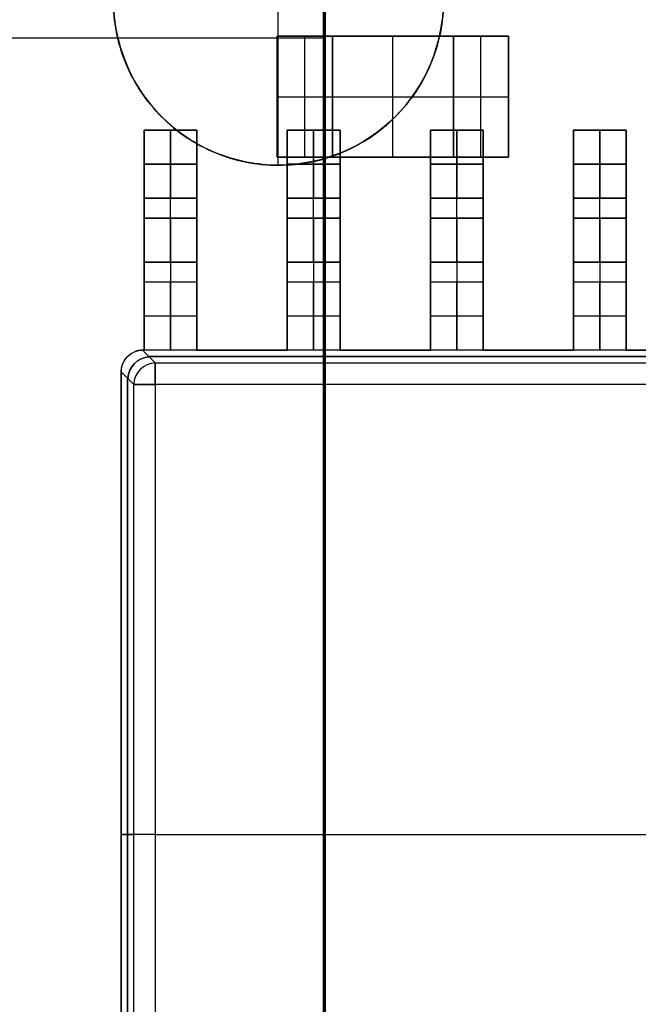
# Model space of a CAD drawing. Header units: millimetres. Extents: x -68 to 68, y -70 to 54.
# Tile 18 of 83: x -52.18 to -49.37, y -32.44 to -27.97. Entities that reach past the tile are written whole.
import ezdxf

# ---------------------------------------------------------------- set-up
doc = ezdxf.new("R2010")
doc.units = ezdxf.units.MM
doc.layers.add('Layer 01', color=7, linetype='Continuous', true_color=0x000000)

# ---------------------------------------------------------------- blocks, each defined once
blk = doc.blocks.new('Extruded-12.step')
at = {"layer": 'Layer 01', "color": 9, "true_color": 0xc0c0c0}
for p, q in [((-0.125, -0.275, 0.275), (-0.125, 0.275, 0.275)), ((-0.125, 0.275, 0.275), (0.125, 0.275, 0.275)), ((0, 0.275, 0.55), (0, 0.275)), ((0, -0.275), (0, 0.275)), ((0, -0.275, 0.55), (0, 0.275, 0.55)), ((0.125, -0.275, 0.275), (0.125, 0.275, 0.275)), ((-0.125, 0), (-0.125, 0, 0.55)), ((-0.125, 0), (0.125, 0)), ((-0.125, 0, 0.55), (0.125, 0, 0.55)), ((0.125, 0), (0.125, 0, 0.55)), ((-0.125, -0.275, 0.275), (0.125, -0.275, 0.275)), ((0, -0.275, 0.55), (0, -0.275))]:
    blk.add_line(p, q, dxfattribs=at)
for points in [[(-0.125, -0.275, 0.55), (-0.125, 0, 0.55), (-0.125, 0.275, 0.55)], [(-0.125, 0.275, 0.55), (-0.125, 0.275, 0.275), (-0.125, 0.275)], [(-0.125, 0.275), (-0.125, 0), (-0.125, -0.275)], [(-0.125, 0.275, 0.55), (0, 0.275, 0.55), (0.125, 0.275, 0.55)], [(0.125, 0.275), (0, 0.275), (-0.125, 0.275)], [(0.125, 0.275, 0.55), (0.125, 0.275, 0.275), (0.125, 0.275)], [(0.125, 0.275, 0.55), (0.125, 0, 0.55), (0.125, -0.275, 0.55)], [(0.125, -0.275), (0.125, 0), (0.125, 0.275)], [(-0.125, -0.275), (-0.125, -0.275, 0.275), (-0.125, -0.275, 0.55)], [(0.125, -0.275, 0.55), (0, -0.275, 0.55), (-0.125, -0.275, 0.55)], [(-0.125, -0.275), (0, -0.275), (0.125, -0.275)], [(0.125, -0.275, 0.55), (0.125, -0.275, 0.275), (0.125, -0.275)]]:
    blk.add_open_spline(points, degree=2, dxfattribs=at)
blk = doc.blocks.new('6272061664.step')
at = {"layer": 'Layer 01'}
blk.add_blockref('Extruded-12.step', (0, 0), dxfattribs=at)
blk = doc.blocks.new('Extruded-11.step')
at = {"layer": 'Layer 01', "color": 9, "true_color": 0xcfc9b5}
for p, q in [((-0.275, -0.275, 0.275), (-0.275, 0.275, 0.275)), ((-0.275, 0.275, 0.275), (0.275, 0.275, 0.275)), ((0, 0.275, 0.55), (0, 0.275)), ((0, -0.275), (0, 0.275)), ((0, -0.275, 0.55), (0, 0.275, 0.55)), ((0.275, -0.275, 0.275), (0.275, 0.275, 0.275)), ((-0.275, 0), (-0.275, 0, 0.55)), ((-0.275, 0), (0.275, 0)), ((-0.275, 0, 0.55), (0.275, 0, 0.55)), ((0.275, 0), (0.275, 0, 0.55)), ((-0.275, -0.275, 0.275), (0.275, -0.275, 0.275)), ((0, -0.275, 0.55), (0, -0.275))]:
    blk.add_line(p, q, dxfattribs=at)
for points in [[(-0.275, -0.275, 0.55), (-0.275, 0, 0.55), (-0.275, 0.275, 0.55)], [(-0.275, 0.275, 0.55), (-0.275, 0.275, 0.275), (-0.275, 0.275)], [(-0.275, 0.275), (-0.275, 0), (-0.275, -0.275)], [(-0.275, 0.275, 0.55), (0, 0.275, 0.55), (0.275, 0.275, 0.55)], [(0.275, 0.275), (0, 0.275), (-0.275, 0.275)], [(0.275, 0.275, 0.55), (0.275, 0.275, 0.275), (0.275, 0.275)], [(0.275, 0.275, 0.55), (0.275, 0, 0.55), (0.275, -0.275, 0.55)], [(0.275, -0.275), (0.275, 0), (0.275, 0.275)], [(-0.275, -0.275), (-0.275, -0.275, 0.275), (-0.275, -0.275, 0.55)], [(0.275, -0.275, 0.55), (0, -0.275, 0.55), (-0.275, -0.275, 0.55)], [(-0.275, -0.275), (0, -0.275), (0.275, -0.275)], [(0.275, -0.275, 0.55), (0.275, -0.275, 0.275), (0.275, -0.275)]]:
    blk.add_open_spline(points, degree=2, dxfattribs=at)
blk = doc.blocks.new('6272061424.step')
at = {"layer": 'Layer 01'}
blk.add_blockref('Extruded-11.step', (0, 0), dxfattribs=at)
blk = doc.blocks.new('C206.step')
at = {"layer": 'Layer 01'}
for name, p in [('6272061664.step', (9.12, -48.3187, -2.1514)), ('6272061424.step', (9.52, -48.3187, -2.1514)), ('6272061664.step', (9.92, -48.3187, -2.1514))]:
    blk.add_blockref(name, p, dxfattribs=at)
blk = doc.blocks.new('TSSOP-16.step')
at = {"layer": 'Layer 01', "color": 7, "true_color": 0xffffff}
for p, q in [((-2.395, 3.2, 0.1), (-2.155, 3.2, 0.1)), ((-2.275, 3.2, 0.2), (-2.275, 3.2)), ((-2.275, 3.2), (-2.275, 2.89)), ((-2.275, 2.89, 0.2), (-2.275, 3.2, 0.2)), ((-1.745, 3.2, 0.1), (-1.505, 3.2, 0.1)), ((-1.625, 3.2, 0.2), (-1.625, 3.2)), ((-1.625, 3.2), (-1.625, 2.89)), ((-1.625, 2.89, 0.2), (-1.625, 3.2, 0.2)), ((-1.095, 3.2, 0.1), (-0.855, 3.2, 0.1)), ((-0.975, 3.2, 0.2), (-0.975, 3.2)), ((-0.975, 3.2), (-0.975, 2.89)), ((-0.975, 2.89, 0.2), (-0.975, 3.2, 0.2)), ((-0.445, 3.2, 0.1), (-0.205, 3.2, 0.1)), ((-0.325, 3.2, 0.2), (-0.325, 3.2)), ((-0.325, 3.2), (-0.325, 2.89)), ((-0.325, 2.89, 0.2), (-0.325, 3.2, 0.2)), ((-2.155, 3.045), (-2.395, 3.045)), ((-2.395, 3.045, 0.2), (-2.155, 3.045, 0.2)), ((-1.505, 3.045), (-1.745, 3.045)), ((-1.745, 3.045, 0.2), (-1.505, 3.045, 0.2)), ((-0.855, 3.045), (-1.095, 3.045)), ((-1.095, 3.045, 0.2), (-0.855, 3.045, 0.2)), ((-0.205, 3.045), (-0.445, 3.045)), ((-0.445, 3.045, 0.2), (-0.205, 3.045, 0.2)), ((-2.395, 2.6, 0.325), (-2.395, 2.8, 0.325)), ((-2.395, 2.8, 0.325), (-2.155, 2.8, 0.325)), ((-2.275, 2.8, 0.36), (-2.275, 2.8, 0.29)), ((-2.155, 2.6, 0.325), (-2.155, 2.8, 0.325)), ((-1.745, 2.6, 0.325), (-1.745, 2.8, 0.325)), ((-1.745, 2.8, 0.325), (-1.505, 2.8, 0.325)), ((-1.625, 2.8, 0.36), (-1.625, 2.8, 0.29)), ((-1.505, 2.6, 0.325), (-1.505, 2.8, 0.325)), ((-1.095, 2.6, 0.325), (-1.095, 2.8, 0.325)), ((-1.095, 2.8, 0.325), (-0.855, 2.8, 0.325)), ((-0.975, 2.8, 0.36), (-0.975, 2.8, 0.29)), ((-0.855, 2.6, 0.325), (-0.855, 2.8, 0.325)), ((-0.445, 2.6, 0.325), (-0.445, 2.8, 0.325)), ((-0.445, 2.8, 0.325), (-0.205, 2.8, 0.325)), ((-0.325, 2.8, 0.36), (-0.325, 2.8, 0.29)), ((-0.205, 2.6, 0.325), (-0.205, 2.8, 0.325)), ((-2.395, 2.7, 0.0709), (-2.395, 2.7, 0.5791)), ((-2.155, 2.7, 0.0709), (-2.155, 2.7, 0.5791)), ((-1.745, 2.7, 0.0709), (-1.745, 2.7, 0.5791)), ((-1.505, 2.7, 0.0709), (-1.505, 2.7, 0.5791)), ((-1.095, 2.7, 0.0709), (-1.095, 2.7, 0.5791)), ((-0.855, 2.7, 0.0709), (-0.855, 2.7, 0.5791)), ((-0.445, 2.7, 0.0709), (-0.445, 2.7, 0.5791)), ((-0.205, 2.7, 0.0709), (-0.205, 2.7, 0.5791)), ((-2.395, 2.6, 0.325), (-2.155, 2.6, 0.325)), ((-2.275, 2.6, 0.36), (-2.275, 2.6, 0.29)), ((-1.745, 2.6, 0.325), (-1.505, 2.6, 0.325)), ((-1.625, 2.6, 0.36), (-1.625, 2.6, 0.29)), ((-1.095, 2.6, 0.325), (-0.855, 2.6, 0.325)), ((-0.975, 2.6, 0.36), (-0.975, 2.6, 0.29)), ((-0.445, 2.6, 0.325), (-0.205, 2.6, 0.325)), ((-0.325, 2.6, 0.36), (-0.325, 2.6, 0.29)), ((-2.275, 2.51, 0.65), (-2.275, 2.2, 0.65)), ((-2.275, 2.2, 0.45), (-2.275, 2.51, 0.45)), ((-1.625, 2.51, 0.65), (-1.625, 2.2, 0.65)), ((-1.625, 2.2, 0.45), (-1.625, 2.51, 0.45)), ((-0.975, 2.51, 0.65), (-0.975, 2.2, 0.65)), ((-0.975, 2.2, 0.45), (-0.975, 2.51, 0.45)), ((-0.325, 2.51, 0.65), (-0.325, 2.2, 0.65)), ((-0.325, 2.2, 0.45), (-0.325, 2.51, 0.45)), ((-2.155, 2.355, 0.65), (-2.395, 2.355, 0.65)), ((-2.155, 2.355, 0.45), (-2.395, 2.355, 0.45)), ((-1.505, 2.355, 0.65), (-1.745, 2.355, 0.65)), ((-1.505, 2.355, 0.45), (-1.745, 2.355, 0.45)), ((-0.855, 2.355, 0.65), (-1.095, 2.355, 0.65)), ((-0.855, 2.355, 0.45), (-1.095, 2.355, 0.45)), ((-0.205, 2.355, 0.65), (-0.445, 2.355, 0.65)), ((-0.205, 2.355, 0.45), (-0.445, 2.355, 0.45)), ((-2.4, 2.2, 0.55), (-2.395, 2.2, 0.55)), ((-2.3975, 2.2, 0.65), (-2.3975, 2.2, 0.45)), ((-2.155, 2.2, 0.55), (-1.745, 2.2, 0.55)), ((-1.95, 2.2, 0.65), (-1.95, 2.2, 0.45)), ((-1.505, 2.2, 0.55), (-1.095, 2.2, 0.55)), ((-1.3, 2.2, 0.65), (-1.3, 2.2, 0.45)), ((-0.855, 2.2, 0.55), (-0.445, 2.2, 0.55)), ((-0.65, 2.2, 0.65), (-0.65, 2.2, 0.45)), ((-0.205, 2.2, 0.55), (0.205, 2.2, 0.55)), ((2.3734, 2.1712, 0.3146), (-2.3734, 2.1712, 0.3146)), ((-2.3734, 2.1712, 0.7854), (2.3734, 2.1712, 0.7854)), ((-2.5, 2.1022, 0.6501), (-2.4424, 2.0446, 0.9208)), ((-2.5, -2.1, 0.55), (-2.5, 2.1, 0.55)), ((-2.4712, 2.0734, 0.3146), (-2.4712, -2.0734, 0.3146)), ((-2.4712, -2.0734, 0.7854), (-2.4712, 2.0734, 0.7854)), ((-2.5, 0, 0.45), (-2.4424, 0, 0.1792)), ((-2.3446, 0, 1), (2.3446, 0, 1)), ((-2.3446, 0, 0.1), (2.3446, 0, 0.1)), ((-2.5, 0, 0.45), (-2.5, 0, 0.65)), ((-2.4424, 0, 0.9208), (-2.5, 0, 0.65))]:
    blk.add_line(p, q, dxfattribs=at)
at = {"layer": 'Layer 01', "color": 7, "true_color": 0xffffff, "extrusion": (-1, 0, 0)}
for centre, radius, start, end in [((-2.89, 0.29, 2.395), 0.29, 270, 0), ((-2.89, 0.29, 2.155), 0.09, 270, 360), ((-2.89, 0.29, 1.745), 0.29, 270, 0), ((-2.89, 0.29, 1.505), 0.09, 270, 360), ((-2.89, 0.29, 1.095), 0.29, 270, 0), ((-2.89, 0.29, 0.855), 0.09, 270, 360), ((-2.89, 0.29, 0.445), 0.29, 270, 0), ((-2.89, 0.29, 0.205), 0.09, 270, 360), ((-2.51, 0.36, 2.395), 0.29, 90, 180), ((-2.51, 0.36, 1.745), 0.29, 90, 180), ((-2.51, 0.36, 1.095), 0.29, 90, 180), ((-2.51, 0.36, 0.445), 0.29, 90, 180), ((-2.51, 0.36, 2.155), 0.09, 90, 180), ((-2.51, 0.36, 1.505), 0.09, 90, 180), ((-2.51, 0.36, 0.855), 0.09, 90, 180), ((-2.51, 0.36, 0.205), 0.09, 90, 180)]:
    blk.add_arc(centre, radius, start, end, dxfattribs=at)
at = {"layer": 'Layer 01', "color": 7, "true_color": 0xffffff, "extrusion": (1, 0, 0)}
for centre, radius, start, end in [((2.89, 0.29, -2.395), 0.09, 180, 270), ((2.89, 0.29, -2.275), 0.29, 180, 270), ((2.89, 0.29, -2.275), 0.09, 180, 270), ((2.89, 0.29, -2.155), 0.29, 180, 270), ((2.89, 0.29, -1.745), 0.09, 180, 270), ((2.89, 0.29, -1.625), 0.29, 180, 270), ((2.89, 0.29, -1.625), 0.09, 180, 270), ((2.89, 0.29, -1.505), 0.29, 180, 270), ((2.89, 0.29, -1.095), 0.09, 180, 270), ((2.89, 0.29, -0.975), 0.29, 180, 270), ((2.89, 0.29, -0.975), 0.09, 180, 270), ((2.89, 0.29, -0.855), 0.29, 180, 270), ((2.89, 0.29, -0.445), 0.09, 180, 270), ((2.89, 0.29, -0.325), 0.29, 180, 270), ((2.89, 0.29, -0.325), 0.09, 180, 270), ((2.89, 0.29, -0.205), 0.29, 180, 270), ((2.51, 0.36, -2.275), 0.29, 0, 90), ((2.51, 0.36, -2.155), 0.29, 360, 90), ((2.51, 0.36, -1.625), 0.29, 0, 90), ((2.51, 0.36, -1.505), 0.29, 360, 90), ((2.51, 0.36, -0.975), 0.29, 0, 90), ((2.51, 0.36, -0.855), 0.29, 360, 90), ((2.51, 0.36, -0.325), 0.29, 0, 90), ((2.51, 0.36, -0.205), 0.29, 360, 90), ((2.51, 0.36, -2.395), 0.09, 360, 90), ((2.51, 0.36, -2.275), 0.09, 0, 90), ((2.51, 0.36, -1.745), 0.09, 360, 90), ((2.51, 0.36, -1.625), 0.09, 0, 90), ((2.51, 0.36, -1.095), 0.09, 360, 90), ((2.51, 0.36, -0.975), 0.09, 0, 90), ((2.51, 0.36, -0.445), 0.09, 360, 90), ((2.51, 0.36, -0.325), 0.09, 0, 90)]:
    blk.add_arc(centre, radius, start, end, dxfattribs=at)
at = {"layer": 'Layer 01', "color": 7, "true_color": 0xffffff, "extrusion": (0, 0, -1)}
blk.add_arc((2.4, 2.1, -0.55), 0.1, 0, 90, dxfattribs=at)
at = {"layer": 'Layer 01', "color": 7, "true_color": 0xffffff, "extrusion": (0.203559, -0.203559, 0.957668)}
for centre in [(-0.2121, 3.2314, -0.1638), (-0.2121, 3.2314, -0.0316)]:
    blk.add_arc(centre, 0.1, 46.2388, 133.7612, dxfattribs=at)
at = {"layer": 'Layer 01', "color": 7, "true_color": 0xffffff, "extrusion": (0.203559, -0.203559, -0.957668)}
blk.add_arc((-0.2121, -2.9147, -1.2172), 0.1, 226.2388, 313.7612, dxfattribs=at)
at = {"layer": 'Layer 01', "color": 7, "true_color": 0xffffff, "extrusion": (-0.203559, 0.203559, 0.957668)}
blk.add_arc((0.2121, -2.9147, 1.085), 0.1, 226.2388, 313.7612, dxfattribs=at)
at = {"layer": 'Layer 01', "color": 7, "true_color": 0xffffff, "extrusion": (1, 4.4337e-15, 5.47516e-15)}
blk.add_arc((2.0446, 0.9, -2.3446), 0.1, 12, 90, dxfattribs=at)
at = {"layer": 'Layer 01', "color": 7, "true_color": 0xffffff, "extrusion": (1, -3.87383e-15, -8.22781e-16)}
blk.add_arc((2.0446, 0.2, -2.3446), 0.1, 270, 348, dxfattribs=at)
at = {"layer": 'Layer 01', "color": 7, "true_color": 0xffffff, "extrusion": (-3.39531e-15, -1, 9.79942e-15)}
blk.add_arc((-2.3446, 0.9, -2.0446), 0.1, 90, 168, dxfattribs=at)
at = {"layer": 'Layer 01', "color": 7, "true_color": 0xffffff, "extrusion": (4.5355e-15, -1, 5.60088e-15)}
blk.add_arc((-2.3446, 0.2, -2.0446), 0.1, 192, 270, dxfattribs=at)
at = {"layer": 'Layer 01', "color": 7, "true_color": 0xffffff, "extrusion": (0, -1, 0)}
blk.add_arc((-2.3446, 0.9), 0.1, 90, 168, dxfattribs=at)
at = {"layer": 'Layer 01', "color": 7, "true_color": 0xffffff, "extrusion": (0, 1, 0)}
blk.add_arc((2.3446, 0.2), 0.1, 270, 348, dxfattribs=at)
at = {"layer": 'Layer 01', "color": 7, "true_color": 0xffffff}
for points in [[(-2.395, 2.89, 0.2), (-2.395, 3.045, 0.2), (-2.395, 3.2, 0.2)], [(-2.395, 3.2, 0.2), (-2.395, 3.2, 0.1), (-2.395, 3.2)], [(-2.395, 3.2), (-2.395, 3.045), (-2.395, 2.89)], [(-2.395, 3.2, 0.2), (-2.275, 3.2, 0.2), (-2.155, 3.2, 0.2)], [(-2.155, 3.2), (-2.275, 3.2), (-2.395, 3.2)], [(-2.155, 3.2), (-2.155, 3.2, 0.1), (-2.155, 3.2, 0.2)], [(-2.155, 3.2, 0.2), (-2.155, 3.045, 0.2), (-2.155, 2.89, 0.2)], [(-2.155, 2.89), (-2.155, 3.045), (-2.155, 3.2)], [(-1.745, 2.89, 0.2), (-1.745, 3.045, 0.2), (-1.745, 3.2, 0.2)], [(-1.745, 3.2, 0.2), (-1.745, 3.2, 0.1), (-1.745, 3.2)], [(-1.745, 3.2), (-1.745, 3.045), (-1.745, 2.89)], [(-1.745, 3.2, 0.2), (-1.625, 3.2, 0.2), (-1.505, 3.2, 0.2)], [(-1.505, 3.2), (-1.625, 3.2), (-1.745, 3.2)], [(-1.505, 3.2), (-1.505, 3.2, 0.1), (-1.505, 3.2, 0.2)], [(-1.505, 3.2, 0.2), (-1.505, 3.045, 0.2), (-1.505, 2.89, 0.2)], [(-1.505, 2.89), (-1.505, 3.045), (-1.505, 3.2)], [(-1.095, 2.89, 0.2), (-1.095, 3.045, 0.2), (-1.095, 3.2, 0.2)], [(-1.095, 3.2, 0.2), (-1.095, 3.2, 0.1), (-1.095, 3.2)], [(-1.095, 3.2), (-1.095, 3.045), (-1.095, 2.89)], [(-1.095, 3.2, 0.2), (-0.975, 3.2, 0.2), (-0.855, 3.2, 0.2)], [(-0.855, 3.2), (-0.975, 3.2), (-1.095, 3.2)], [(-0.855, 3.2), (-0.855, 3.2, 0.1), (-0.855, 3.2, 0.2)], [(-0.855, 3.2, 0.2), (-0.855, 3.045, 0.2), (-0.855, 2.89, 0.2)], [(-0.855, 2.89), (-0.855, 3.045), (-0.855, 3.2)], [(-0.445, 2.89, 0.2), (-0.445, 3.045, 0.2), (-0.445, 3.2, 0.2)], [(-0.445, 3.2, 0.2), (-0.445, 3.2, 0.1), (-0.445, 3.2)], [(-0.445, 3.2), (-0.445, 3.045), (-0.445, 2.89)], [(-0.445, 3.2, 0.2), (-0.325, 3.2, 0.2), (-0.205, 3.2, 0.2)], [(-0.205, 3.2), (-0.325, 3.2), (-0.445, 3.2)], [(-0.205, 3.2), (-0.205, 3.2, 0.1), (-0.205, 3.2, 0.2)], [(-0.205, 3.2, 0.2), (-0.205, 3.045, 0.2), (-0.205, 2.89, 0.2)], [(-0.205, 2.89), (-0.205, 3.045), (-0.205, 3.2)], [(-2.155, 2.89), (-2.275, 2.89), (-2.395, 2.89)], [(-2.395, 2.89, 0.2), (-2.275, 2.89, 0.2), (-2.155, 2.89, 0.2)], [(-1.505, 2.89), (-1.625, 2.89), (-1.745, 2.89)], [(-1.745, 2.89, 0.2), (-1.625, 2.89, 0.2), (-1.505, 2.89, 0.2)], [(-0.855, 2.89), (-0.975, 2.89), (-1.095, 2.89)], [(-1.095, 2.89, 0.2), (-0.975, 2.89, 0.2), (-0.855, 2.89, 0.2)], [(-0.205, 2.89), (-0.325, 2.89), (-0.445, 2.89)], [(-0.445, 2.89, 0.2), (-0.325, 2.89, 0.2), (-0.205, 2.89, 0.2)], [(-2.395, 2.8, 0.36), (-2.395, 2.8, 0.325), (-2.395, 2.8, 0.29)], [(-2.155, 2.8, 0.36), (-2.275, 2.8, 0.36), (-2.395, 2.8, 0.36)], [(-2.155, 2.8, 0.29), (-2.275, 2.8, 0.29), (-2.395, 2.8, 0.29)], [(-2.155, 2.8, 0.29), (-2.155, 2.8, 0.325), (-2.155, 2.8, 0.36)], [(-1.745, 2.8, 0.36), (-1.745, 2.8, 0.325), (-1.745, 2.8, 0.29)], [(-1.505, 2.8, 0.29), (-1.625, 2.8, 0.29), (-1.745, 2.8, 0.29)], [(-1.745, 2.8, 0.36), (-1.625, 2.8, 0.36), (-1.505, 2.8, 0.36)], [(-1.505, 2.8, 0.29), (-1.505, 2.8, 0.325), (-1.505, 2.8, 0.36)], [(-1.095, 2.8, 0.36), (-1.095, 2.8, 0.325), (-1.095, 2.8, 0.29)], [(-0.855, 2.8, 0.36), (-0.975, 2.8, 0.36), (-1.095, 2.8, 0.36)], [(-0.855, 2.8, 0.29), (-0.975, 2.8, 0.29), (-1.095, 2.8, 0.29)], [(-0.855, 2.8, 0.29), (-0.855, 2.8, 0.325), (-0.855, 2.8, 0.36)], [(-0.445, 2.8, 0.36), (-0.445, 2.8, 0.325), (-0.445, 2.8, 0.29)], [(-0.205, 2.8, 0.36), (-0.325, 2.8, 0.36), (-0.445, 2.8, 0.36)], [(-0.205, 2.8, 0.29), (-0.325, 2.8, 0.29), (-0.445, 2.8, 0.29)], [(-0.205, 2.8, 0.29), (-0.205, 2.8, 0.325), (-0.205, 2.8, 0.36)], [(-2.395, 2.6, 0.29), (-2.395, 2.6, 0.325), (-2.395, 2.6, 0.36)], [(-2.155, 2.6, 0.29), (-2.275, 2.6, 0.29), (-2.395, 2.6, 0.29)], [(-2.155, 2.6, 0.36), (-2.275, 2.6, 0.36), (-2.395, 2.6, 0.36)], [(-2.155, 2.6, 0.36), (-2.155, 2.6, 0.325), (-2.155, 2.6, 0.29)], [(-1.745, 2.6, 0.29), (-1.745, 2.6, 0.325), (-1.745, 2.6, 0.36)], [(-1.505, 2.6, 0.36), (-1.625, 2.6, 0.36), (-1.745, 2.6, 0.36)], [(-1.745, 2.6, 0.29), (-1.625, 2.6, 0.29), (-1.505, 2.6, 0.29)], [(-1.505, 2.6, 0.36), (-1.505, 2.6, 0.325), (-1.505, 2.6, 0.29)], [(-1.095, 2.6, 0.29), (-1.095, 2.6, 0.325), (-1.095, 2.6, 0.36)], [(-0.855, 2.6, 0.29), (-0.975, 2.6, 0.29), (-1.095, 2.6, 0.29)], [(-0.855, 2.6, 0.36), (-0.975, 2.6, 0.36), (-1.095, 2.6, 0.36)], [(-0.855, 2.6, 0.36), (-0.855, 2.6, 0.325), (-0.855, 2.6, 0.29)], [(-0.445, 2.6, 0.29), (-0.445, 2.6, 0.325), (-0.445, 2.6, 0.36)], [(-0.205, 2.6, 0.29), (-0.325, 2.6, 0.29), (-0.445, 2.6, 0.29)], [(-0.205, 2.6, 0.36), (-0.325, 2.6, 0.36), (-0.445, 2.6, 0.36)], [(-0.205, 2.6, 0.36), (-0.205, 2.6, 0.325), (-0.205, 2.6, 0.29)], [(-2.395, 2.51, 0.45), (-2.395, 2.355, 0.45), (-2.395, 2.2, 0.45)], [(-2.395, 2.2, 0.65), (-2.395, 2.355, 0.65), (-2.395, 2.51, 0.65)], [(-2.395, 2.51, 0.65), (-2.275, 2.51, 0.65), (-2.155, 2.51, 0.65)], [(-2.395, 2.51, 0.45), (-2.275, 2.51, 0.45), (-2.155, 2.51, 0.45)], [(-2.155, 2.51, 0.65), (-2.155, 2.355, 0.65), (-2.155, 2.2, 0.65)], [(-2.155, 2.2, 0.45), (-2.155, 2.355, 0.45), (-2.155, 2.51, 0.45)], [(-1.745, 2.51, 0.45), (-1.745, 2.355, 0.45), (-1.745, 2.2, 0.45)], [(-1.745, 2.2, 0.65), (-1.745, 2.355, 0.65), (-1.745, 2.51, 0.65)], [(-1.745, 2.51, 0.65), (-1.625, 2.51, 0.65), (-1.505, 2.51, 0.65)], [(-1.745, 2.51, 0.45), (-1.625, 2.51, 0.45), (-1.505, 2.51, 0.45)], [(-1.505, 2.51, 0.65), (-1.505, 2.355, 0.65), (-1.505, 2.2, 0.65)], [(-1.505, 2.2, 0.45), (-1.505, 2.355, 0.45), (-1.505, 2.51, 0.45)], [(-1.095, 2.51, 0.45), (-1.095, 2.355, 0.45), (-1.095, 2.2, 0.45)], [(-1.095, 2.2, 0.65), (-1.095, 2.355, 0.65), (-1.095, 2.51, 0.65)], [(-1.095, 2.51, 0.65), (-0.975, 2.51, 0.65), (-0.855, 2.51, 0.65)], [(-1.095, 2.51, 0.45), (-0.975, 2.51, 0.45), (-0.855, 2.51, 0.45)], [(-0.855, 2.51, 0.65), (-0.855, 2.355, 0.65), (-0.855, 2.2, 0.65)], [(-0.855, 2.2, 0.45), (-0.855, 2.355, 0.45), (-0.855, 2.51, 0.45)], [(-0.445, 2.51, 0.45), (-0.445, 2.355, 0.45), (-0.445, 2.2, 0.45)], [(-0.445, 2.2, 0.65), (-0.445, 2.355, 0.65), (-0.445, 2.51, 0.65)], [(-0.445, 2.51, 0.65), (-0.325, 2.51, 0.65), (-0.205, 2.51, 0.65)], [(-0.445, 2.51, 0.45), (-0.325, 2.51, 0.45), (-0.205, 2.51, 0.45)], [(-0.205, 2.51, 0.65), (-0.205, 2.355, 0.65), (-0.205, 2.2, 0.65)], [(-0.205, 2.2, 0.45), (-0.205, 2.355, 0.45), (-0.205, 2.51, 0.45)], [(-2.4022, 2.2, 0.6501), (-2.3734, 2.1712, 0.7855), (-2.3446, 2.1424, 0.9208)], [(-2.4022, 2.2, 0.4499), (-2.3734, 2.1712, 0.3145), (-2.3446, 2.1424, 0.1792)], [(-2.395, 2.2, 0.65), (-2.3975, 2.2, 0.65), (-2.4, 2.2, 0.65)], [(-2.4, 2.2, 0.45), (-2.3975, 2.2, 0.45), (-2.395, 2.2, 0.45)], [(-2.4, 2.2, 0.65), (-2.4, 2.2, 0.55), (-2.4, 2.2, 0.45)], [(-2.395, 2.2, 0.45), (-2.395, 2.2, 0.55), (-2.395, 2.2, 0.65)], [(-2.155, 2.2, 0.65), (-2.275, 2.2, 0.65), (-2.395, 2.2, 0.65)], [(-2.155, 2.2, 0.45), (-2.275, 2.2, 0.45), (-2.395, 2.2, 0.45)], [(-2.155, 2.2, 0.65), (-2.155, 2.2, 0.55), (-2.155, 2.2, 0.45)], [(-2.155, 2.2, 0.45), (-1.95, 2.2, 0.45), (-1.745, 2.2, 0.45)], [(-1.745, 2.2, 0.65), (-1.95, 2.2, 0.65), (-2.155, 2.2, 0.65)], [(-1.745, 2.2, 0.45), (-1.745, 2.2, 0.55), (-1.745, 2.2, 0.65)], [(-1.505, 2.2, 0.65), (-1.625, 2.2, 0.65), (-1.745, 2.2, 0.65)], [(-1.505, 2.2, 0.45), (-1.625, 2.2, 0.45), (-1.745, 2.2, 0.45)], [(-1.505, 2.2, 0.65), (-1.505, 2.2, 0.55), (-1.505, 2.2, 0.45)], [(-1.095, 2.2, 0.65), (-1.3, 2.2, 0.65), (-1.505, 2.2, 0.65)], [(-1.505, 2.2, 0.45), (-1.3, 2.2, 0.45), (-1.095, 2.2, 0.45)], [(-1.095, 2.2, 0.45), (-1.095, 2.2, 0.55), (-1.095, 2.2, 0.65)], [(-0.855, 2.2, 0.65), (-0.975, 2.2, 0.65), (-1.095, 2.2, 0.65)], [(-0.855, 2.2, 0.45), (-0.975, 2.2, 0.45), (-1.095, 2.2, 0.45)], [(-0.855, 2.2, 0.65), (-0.855, 2.2, 0.55), (-0.855, 2.2, 0.45)], [(-0.445, 2.2, 0.65), (-0.65, 2.2, 0.65), (-0.855, 2.2, 0.65)], [(-0.855, 2.2, 0.45), (-0.65, 2.2, 0.45), (-0.445, 2.2, 0.45)], [(-0.445, 2.2, 0.45), (-0.445, 2.2, 0.55), (-0.445, 2.2, 0.65)], [(-0.205, 2.2, 0.65), (-0.325, 2.2, 0.65), (-0.445, 2.2, 0.65)], [(-0.205, 2.2, 0.45), (-0.325, 2.2, 0.45), (-0.445, 2.2, 0.45)], [(-0.205, 2.2, 0.65), (-0.205, 2.2, 0.55), (-0.205, 2.2, 0.45)], [(0.205, 2.2, 0.65), (0, 2.2, 0.65), (-0.205, 2.2, 0.65)], [(-0.205, 2.2, 0.45), (0, 2.2, 0.45), (0.205, 2.2, 0.45)], [(-2.4424, 2.0446, 0.9208), (-2.4712, 2.0734, 0.7855), (-2.5, 2.1022, 0.6501)], [(-2.4424, 2.0446, 0.1792), (-2.4712, 2.0734, 0.3145), (-2.5, 2.1022, 0.4499)], [(-2.3446, 2.1424, 0.1792), (0, 2.1424, 0.1792), (2.3446, 2.1424, 0.1792)], [(-2.3446, 2.1424, 0.9208), (0, 2.1424, 0.9208), (2.3446, 2.1424, 0.9208)], [(-2.5, 2.1, 0.65), (-2.5, 0, 0.65), (-2.5, -2.1, 0.65)], [(-2.5, 2.1, 0.45), (-2.5, 2.1, 0.55), (-2.5, 2.1, 0.65)], [(-2.5, -2.1, 0.45), (-2.5, 0, 0.45), (-2.5, 2.1, 0.45)], [(-2.4424, -2.0446, 0.1792), (-2.4424, 0, 0.1792), (-2.4424, 2.0446, 0.1792)], [(-2.4424, -2.0446, 0.9208), (-2.4424, 0, 0.9208), (-2.4424, 2.0446, 0.9208)], [(-2.3446, 2.0446, 1), (-2.3446, 0, 1), (-2.3446, -2.0446, 1)], [(2.3446, 2.0446, 1), (0, 2.0446, 1), (-2.3446, 2.0446, 1)], [(-2.3446, 2.0446, 0.1), (-2.3446, 0, 0.1), (-2.3446, -2.0446, 0.1)], [(2.3446, 2.0446, 0.1), (0, 2.0446, 0.1), (-2.3446, 2.0446, 0.1)]]:
    blk.add_open_spline(points, degree=2, dxfattribs=at)
for points, weights in [([(-2.4022, 2.2, 0.4499), (-2.4587, 2.1988, 0.4441), (-2.4988, 2.1587, 0.4441), (-2.5, 2.1022, 0.4499)], [1, 0.814818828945, 0.814818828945, 1]), ([(-2.4022, 2.2, 0.6501), (-2.4587, 2.1988, 0.6559), (-2.4988, 2.1587, 0.6559), (-2.5, 2.1022, 0.6501)], [1, 0.814818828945, 0.814818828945, 1]), ([(-2.4, 2.2, 0.45), (-2.4007, 2.2, 0.45), (-2.4014, 2.2, 0.45), (-2.4022, 2.2, 0.4499)], [1, 0.999961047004, 0.999961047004, 1]), ([(-2.4, 2.2, 0.65), (-2.4007, 2.2, 0.65), (-2.4014, 2.2, 0.65), (-2.4022, 2.2, 0.6501)], [1, 0.999961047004, 0.999961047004, 1]), ([(-2.5, 2.1022, 0.4499), (-2.5, 2.1014, 0.45), (-2.5, 2.1007, 0.45), (-2.5, 2.1, 0.45)], [1, 0.999961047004, 0.999961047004, 1]), ([(-2.5, 2.1022, 0.6501), (-2.5, 2.1014, 0.65), (-2.5, 2.1007, 0.65), (-2.5, 2.1, 0.65)], [1, 0.999961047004, 0.999961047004, 1])]:
    blk.add_rational_spline(points, weights, degree=3, dxfattribs=at)
blk = doc.blocks.new('U2.step')
at = {"layer": 'Layer 01', "rotation": 1.0017912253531e-05}
blk.add_blockref('TSSOP-16.step', (10.785, -51.6702), dxfattribs=at)
blk = doc.blocks.new('MC403-X_A_090322_MultipleBody.step')
at = {"layer": 'Layer 01'}
for name in ['C206.step', 'U2.step']:
    blk.add_blockref(name, (0, 0), dxfattribs=at)
blk = doc.blocks.new('MC403-X_A_090322_MultipleBody 090322')
at = {"layer": 'Layer 01'}
blk.add_blockref('MC403-X_A_090322_MultipleBody.step', (0, 0), dxfattribs=at)
blk = doc.blocks.new('TRO-13-001 MC403 CASTING270122')
at = {"layer": 'Layer 01', "color": 7, "true_color": 0xdde8ff}
for p, q in [((-50.792, -44.3347, -12.35), (-50.792, -8.3347, -12.35)), ((-67.5, -28.0509, -12.5), (-50.7973, -28.0509, -12.5))]:
    blk.add_line(p, q, dxfattribs=at)
for points in [[(-50.7973, -8.3347, -12.5), (-50.7973, -26.3347, -12.5), (-50.7973, -44.3347, -12.5)], [(-50.7868, -44.3347, -12.2), (-50.7868, -26.3347, -12.2), (-50.7868, -8.3347, -12.2)]]:
    blk.add_open_spline(points, degree=2, dxfattribs=at)
blk = doc.blocks.new('TRO-13-003 MC403 FRONT CASING270122')
at = {"layer": 'Layer 01', "color": 254, "true_color": 0xcad1ee}
blk.add_line((-51, -28.63, 18.7993), (-51, -28.63, 19.1003), dxfattribs=at)
blk.add_arc((-51, -27.88, 18.9868), 0.75, 180, 0, dxfattribs=at)
blk.add_open_spline([(-51.0024, -27.13, 18.8999), (-51.0024, -27.63, 18.8663), (-51.0024, -28.13, 18.8328), (-51.0024, -28.63, 18.7992)], degree=3, dxfattribs=at)
for points, knots in [([(-50.25, -27.88, 19.1866), (-50.25, -27.9791, 19.18), (-50.2695, -28.0762, 19.1725), (-50.3446, -28.2576, 19.1568), (-50.4002, -28.3407, 19.1485), (-50.6073, -28.5482, 19.1247), (-50.8028, -28.6296, 19.1099), (-51.0964, -28.6302, 19.0957), (-51.1949, -28.6109, 19.0922), (-51.3768, -28.5359, 19.0884), (-51.4597, -28.4808, 19.0881), (-51.6, -28.3408, 19.0906), (-51.6552, -28.258, 19.0935), (-51.7306, -28.076, 19.102), (-51.75, -27.9779, 19.1077), (-51.75, -27.88, 19.1142)], [0, 0, 0, 0, 0.298288, 0.298288, 0.596576, 0.596576, 1.193152, 1.193152, 1.49144, 1.49144, 1.789728, 1.789728, 2.088016, 2.088016, 2.386304, 2.386304, 2.386304, 2.386304]), ([(-51.75, -27.88, 18.8132), (-51.75, -28.0756, 18.8001), (-51.6689, -28.2717, 18.7909), (-51.4612, -28.4795, 18.7871), (-51.3777, -28.5354, 18.7874), (-51.196, -28.6106, 18.7912), (-51.0984, -28.6301, 18.7946), (-50.9004, -28.6299, 18.8041), (-50.8031, -28.6103, 18.8101), (-50.6215, -28.5349, 18.8239), (-50.5385, -28.4793, 18.8316), (-50.3313, -28.2719, 18.8554), (-50.25, -28.0781, 18.8723), (-50.25, -27.88, 18.8856)], [0, 0, 0, 0, 0.599376, 0.599376, 0.899063, 0.899063, 1.198751, 1.198751, 1.498439, 1.498439, 1.798127, 1.798127, 2.397502, 2.397502, 2.397502, 2.397502])]:
    blk.add_open_spline(points, degree=3, knots=knots, dxfattribs=at)

msp = doc.modelspace()

# ---------------------------------------------------------------- block references
at = {"layer": 'Layer 01'}
for name, p in [('TRO-13-001 MC403 CASTING270122', (0, 0)), ('TRO-13-003 MC403 FRONT CASING270122', (0, 0)), ('MC403-X_A_090322_MultipleBody 090322', (-60, 20, 1.6014))]:
    msp.add_blockref(name, p, dxfattribs=at)

doc.saveas('drawing.dxf')
